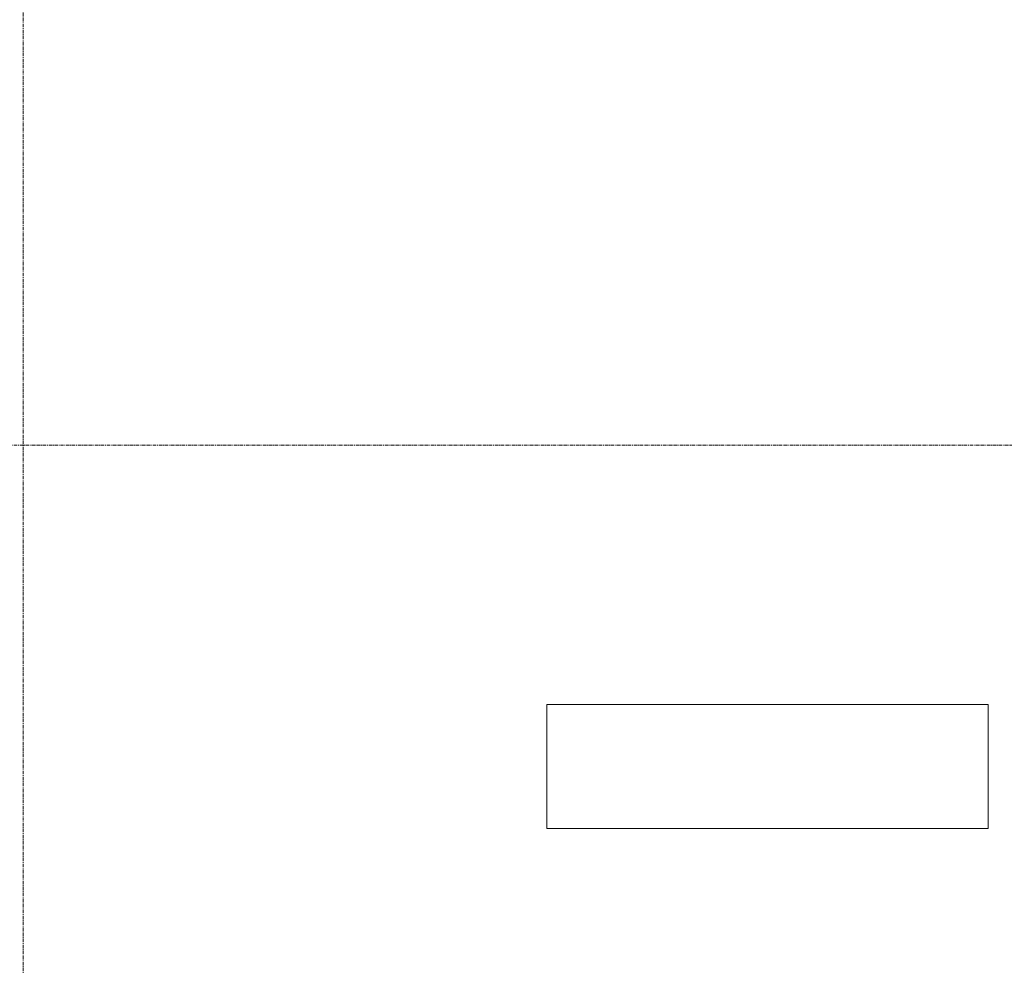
# Model space of a CAD drawing. Header units: millimetres. Extents: x -3388 to 301539, y -5590 to 54660.
# Tile 46 of 216: x 52188 to 55758, y 16113 to 19542. Entities that reach past the tile are written whole.
import ezdxf

# ---------------------------------------------------------------- set-up
doc = ezdxf.new("R2010")
doc.units = ezdxf.units.MM
doc.linetypes.add('stramienlijn', pattern=[21, 12, -3, 3, -3])
doc.layers.add('I-FURN', color=30, linetype='Continuous', lineweight=13)
doc.layers.add('S-GRID', color=1, linetype='Continuous', lineweight=9)

# ---------------------------------------------------------------- blocks, each defined once
blk = doc.blocks.new('82_FU_WPB_AV_oth_kast - K1 1600x450x900-395265-4e verdieping - bouwdeel 3_ 4_ 5')
at = {"layer": 'I-FURN', "color": 8, "lineweight": 9}
for p, q in [((800, 225), (-800, 225)), ((-800, 225), (-800, -225)), ((800, -225), (800, 225)), ((-800, -225), (800, -225))]:
    blk.add_line(p, q, dxfattribs=at)
blk = doc.blocks.new('Stadhuis Zoetermeer_OTH_interieur_rvt-1-4e verdieping - bouwdeel 3_ 4_ 5')
at = {"color": 8, "lineweight": 9}
blk.add_blockref('82_FU_WPB_AV_oth_kast - K1 1600x450x900-395265-4e verdieping - bouwdeel 3_ 4_ 5', (54899.2, 16834.2), dxfattribs=at)

msp = doc.modelspace()

# ---------------------------------------------------------------- linework, layer by layer
at = {"layer": 'S-GRID', "linetype": 'stramienlijn'}
for p, q in [((52200, 54659.8316), (52200, -4400)), ((130950, 18000), (12500.1395, 18000))]:
    msp.add_line(p, q, dxfattribs=at)

# ---------------------------------------------------------------- block references
at = {"lineweight": 5}
msp.add_blockref('Stadhuis Zoetermeer_OTH_interieur_rvt-1-4e verdieping - bouwdeel 3_ 4_ 5', (0, 0), dxfattribs=at)

doc.saveas('drawing.dxf')
